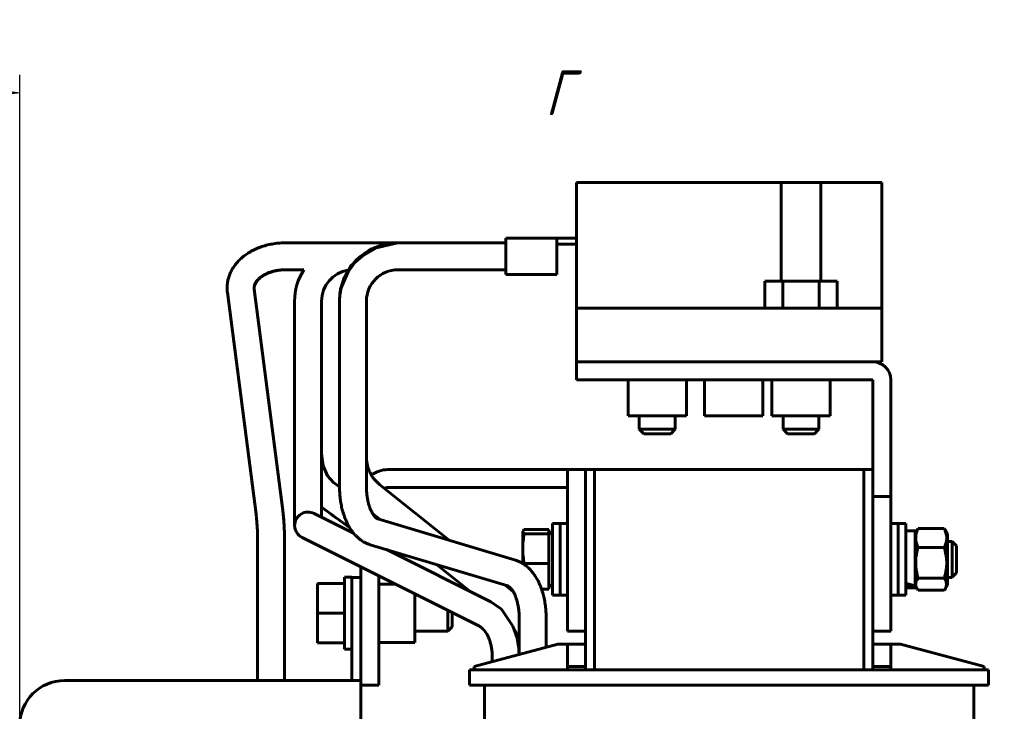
# Model space of a CAD drawing. Header units: millimetres. Extents: x 0 to 420, y 0 to 594.
# Tile 4 of 6: x 246 to 355, y 232 to 309. Entities that reach past the tile are written whole.
import ezdxf

# ---------------------------------------------------------------- set-up
doc = ezdxf.new("R2010")
doc.units = ezdxf.units.MM
doc.linetypes.add('K5LT_BASIC', pattern=[0])
doc.linetypes.add('K5LT_THIN', pattern=[0])
doc.layers.add('Системный слой', color=7, linetype='Continuous')
doc.styles.add('KDIMTEXTSTYLE', font='GOST_AU.SHX', dxfattribs={"width": 0.96, "oblique": 15, "height": 5})
doc.dimstyles.new('KDIMSTYLE (1.00)', dxfattribs={"dimtxt": 5, "dimasz": 1, "dimexe": 2, "dimexo": 0, "dimgap": 1, "dimtad": 1, "dimtxsty": 'KDIMTEXTSTYLE', "dimsah": 1, "dimcen": 0, "dimdle": 1, "dimadec": 0, "dimazin": 0, "dimtfac": 0.667, "dimtmove": 0, "dimatfit": 3, "dimfxl": 1, "dimtvp": 1, "dimtolj": 1, "dimtzin": 0, "dimarcsym": 0})

# ---------------------------------------------------------------- blocks, each defined once
blk = doc.blocks.new('U16')
at = {"layer": 'Системный слой', "color": 150, "linetype": 'K5LT_BASIC', "lineweight": 60, "true_color": 0x0080ff}
for p, q in [((285.78, 253.83), (285.78, 253.75)), ((285.78, 247.44), (285.78, 237.28))]:
    blk.add_line(p, q, dxfattribs=at)
blk = doc.blocks.new('U20')
at = {"layer": 'Системный слой', "color": 150, "linetype": 'K5LT_BASIC', "lineweight": 60, "true_color": 0x0080ff}
for p, q in [((308.78, 239.83), (308.78, 259.28)), ((308.78, 157.28), (308.78, 174.73))]:
    blk.add_line(p, q, dxfattribs=at)
blk = doc.blocks.new('U21')
at = {"layer": 'Системный слой', "color": 150, "linetype": 'K5LT_BASIC', "lineweight": 60, "true_color": 0x0080ff}
for p, q in [((309.78, 236.98), (309.78, 259.28)), ((309.78, 157.28), (309.78, 177.58))]:
    blk.add_line(p, q, dxfattribs=at)
blk = doc.blocks.new('U22')
at = {"layer": 'Системный слой', "color": 150, "linetype": 'K5LT_BASIC', "lineweight": 60, "true_color": 0x0080ff}
for p, q in [((299.42, 243.72), (298.24, 244.56)), ((300.7, 241.84), (299.42, 243.72)), ((301.16, 240.51), (300.7, 241.84)), ((301.3, 239.79), (301.16, 240.51)), ((301.35, 239.43), (301.3, 239.79)), ((301.37, 239.25), (301.35, 239.43)), ((301.37, 239.16), (301.37, 239.25)), ((301.38, 239.11), (301.37, 239.16)), ((301.38, 239.09), (301.38, 239.11)), ((301.38, 239.08), (301.38, 239.09)), ((301.38, 239.07), (301.38, 239.08)), ((301.4, 238.68), (301.38, 239.07)), ((301.38, 239.07), (301.38, 239.07)), ((301.38, 239.07), (301.38, 239.07)), ((301.38, 239.07), (301.38, 239.07)), ((301.38, 239.07), (301.38, 239.07))]:
    blk.add_line(p, q, dxfattribs=at)
blk = doc.blocks.new('U23')
at = {"layer": 'Системный слой', "color": 150, "linetype": 'K5LT_BASIC', "lineweight": 60, "true_color": 0x0080ff}
for p, q in [((282.96, 252.2), (279.99, 253.68)), ((298.24, 244.56), (286.62, 250.37))]:
    blk.add_line(p, q, dxfattribs=at)
blk = doc.blocks.new('U24')
at = {"layer": 'Системный слой', "color": 150, "linetype": 'K5LT_BASIC', "lineweight": 60, "true_color": 0x0080ff}
for p, q in [((285.93, 253.71), (285.08, 254.39)), ((295.91, 245.73), (292.19, 248.7))]:
    blk.add_line(p, q, dxfattribs=at)
blk = doc.blocks.new('U25')
at = {"layer": 'Системный слой', "color": 150, "linetype": 'K5LT_BASIC', "lineweight": 60, "true_color": 0x0080ff}
for p, q in [((283.36, 282.74), (285.87, 284.23)), ((285.87, 284.23), (287.9, 284.55)), ((281.93, 280.7), (283.36, 282.74)), ((281.54, 279.51), (281.93, 280.7)), ((281.41, 278.43), (281.42, 278.59)), ((281.42, 278.59), (281.44, 278.9)), ((281.44, 278.9), (281.54, 279.51)), ((281.4, 278.36), (281.41, 278.43)), ((281.4, 278.32), (281.4, 278.36)), ((281.4, 278.3), (281.4, 278.32)), ((281.4, 278.28), (281.4, 278.3)), ((281.4, 278.26), (281.4, 278.28)), ((281.4, 278.25), (281.4, 278.26)), ((281.4, 278.24), (281.4, 278.25)), ((281.4, 278.23), (281.4, 278.24)), ((281.4, 278.22), (281.4, 278.23)), ((281.4, 278.21), (281.4, 278.22)), ((281.4, 278.2), (281.4, 278.21)), ((281.4, 278.19), (281.4, 278.2)), ((281.4, 278.2), (281.4, 278.2)), ((281.4, 278.19), (281.4, 278.19)), ((281.4, 278.19), (281.4, 278.19))]:
    blk.add_line(p, q, dxfattribs=at)
blk = doc.blocks.new('U26')
at = {"layer": 'Системный слой', "color": 150, "linetype": 'K5LT_BASIC', "lineweight": 60, "true_color": 0x0080ff}
for p, q in [((293.61, 251.41), (285.88, 257.59)), ((300.72, 245.72), (299.87, 246.4))]:
    blk.add_line(p, q, dxfattribs=at)
blk = doc.blocks.new('U27')
at = {"layer": 'Системный слой', "color": 150, "linetype": 'K5LT_BASIC', "lineweight": 60, "true_color": 0x0080ff}
for p, q in [((301.14, 240.97), (300.82, 241.58)), ((301.33, 240.31), (301.14, 240.97)), ((301.4, 239.62), (301.33, 240.31))]:
    blk.add_line(p, q, dxfattribs=at)
blk = doc.blocks.new('U28')
at = {"layer": 'Системный слой', "color": 150, "linetype": 'K5LT_BASIC', "lineweight": 60, "true_color": 0x0080ff}
for p, q in [((281.4, 278.29), (281.4, 278.19)), ((281.4, 260.64), (281.4, 260.2))]:
    blk.add_line(p, q, dxfattribs=at)
blk = doc.blocks.new('U29')
at = {"layer": 'Системный слой', "color": 150, "linetype": 'K5LT_BASIC', "lineweight": 60, "true_color": 0x0080ff}
for p, q in [((287.9, 284.55), (284.86, 283.83)), ((284.86, 283.83), (282.66, 281.99)), ((282.66, 281.99), (281.5, 279.4)), ((281.5, 279.4), (281.4, 278.29))]:
    blk.add_line(p, q, dxfattribs=at)
blk = doc.blocks.new('U30')
at = {"layer": 'Системный слой', "color": 150, "linetype": 'K5LT_BASIC', "lineweight": 60, "true_color": 0x0080ff}
for p, q in [((301.33, 240.15), (301.24, 240.68)), ((301.38, 239.61), (301.33, 240.15)), ((301.4, 239.07), (301.38, 239.61))]:
    blk.add_line(p, q, dxfattribs=at)
blk = doc.blocks.new('U31')
at = {"layer": 'Системный слой', "color": 150, "linetype": 'K5LT_BASIC', "lineweight": 60, "true_color": 0x0080ff}
for p, q in [((301.37, 239.71), (301.39, 239.54)), ((301.39, 239.54), (301.4, 239.37)), ((301.4, 239.37), (301.4, 239.2))]:
    blk.add_line(p, q, dxfattribs=at)
blk = doc.blocks.new('U32')
at = {"layer": 'Системный слой', "color": 150, "linetype": 'K5LT_BASIC', "lineweight": 60, "true_color": 0x0080ff}
for p, q in [((279.58, 259.7), (279.4, 261.04)), ((280.06, 258.58), (279.58, 259.7)), ((280.73, 257.85), (280.06, 258.58))]:
    blk.add_line(p, q, dxfattribs=at)
blk = doc.blocks.new('U33')
at = {"layer": 'Системный слой', "color": 150, "linetype": 'K5LT_BASIC', "lineweight": 60, "true_color": 0x0080ff}
for p, q in [((280.44, 254.35), (280.7, 254.12)), ((280.7, 254.12), (280.97, 253.92)), ((280.97, 253.92), (281.26, 253.76)), ((281.26, 253.76), (281.26, 253.76)), ((281.26, 253.76), (281.26, 253.76)), ((281.26, 253.76), (281.26, 253.76)), ((281.26, 253.76), (281.26, 253.76))]:
    blk.add_line(p, q, dxfattribs=at)
blk = doc.blocks.new('U37')
at = {"layer": 'Системный слой', "color": 150, "linetype": 'K5LT_BASIC', "lineweight": 60, "true_color": 0x0080ff}
for p, q in [((305.95, 247.28), (305.95, 247.28)), ((343.61, 247.28), (343.61, 247.28)), ((349.08, 247.28), (349.61, 247.28))]:
    blk.add_line(p, q, dxfattribs=at)
blk = doc.blocks.new('U38')
at = {"layer": 'Системный слой', "color": 150, "linetype": 'K5LT_BASIC', "lineweight": 60, "true_color": 0x0080ff}
for p, q in [((301.79, 252.37), (301.8, 252.39)), ((301.8, 252.42), (301.84, 252.48)), ((301.8, 252.4), (301.8, 252.42)), ((301.8, 252.39), (301.8, 252.4)), ((301.84, 252.48), (301.89, 252.54)), ((301.89, 252.54), (301.97, 252.6))]:
    blk.add_line(p, q, dxfattribs=at)
blk = doc.blocks.new('U39')
at = {"layer": 'Системный слой', "color": 150, "linetype": 'K5LT_BASIC', "lineweight": 60, "true_color": 0x0080ff}
for p, q in [((301.95, 248.73), (301.96, 248.76)), ((301.96, 248.79), (301.97, 248.81)), ((301.96, 248.76), (301.96, 248.79))]:
    blk.add_line(p, q, dxfattribs=at)
blk = doc.blocks.new('U40')
at = {"layer": 'Системный слой', "color": 150, "linetype": 'K5LT_BASIC', "lineweight": 60, "true_color": 0x0080ff}
for p, q in [((305.95, 251.28), (305.95, 251.28)), ((343.61, 251.28), (343.61, 251.28)), ((349.08, 251.28), (349.61, 251.28))]:
    blk.add_line(p, q, dxfattribs=at)
blk = doc.blocks.new('U41')
at = {"layer": 'Системный слой', "color": 150, "linetype": 'K5LT_BASIC', "lineweight": 60, "true_color": 0x0080ff}
for p, q in [((330.59, 280.28), (330.59, 291.28)), ((330.59, 277.28), (330.59, 277.28))]:
    blk.add_line(p, q, dxfattribs=at)
blk = doc.blocks.new('U42')
at = {"layer": 'Системный слой', "color": 150, "linetype": 'K5LT_BASIC', "lineweight": 60, "true_color": 0x0080ff}
for p, q in [((334.98, 291.28), (334.98, 280.28)), ((334.98, 277.28), (334.98, 277.28))]:
    blk.add_line(p, q, dxfattribs=at)
blk = doc.blocks.new('U43')
at = {"layer": 'Системный слой', "color": 150, "linetype": 'K5LT_BASIC', "lineweight": 60, "true_color": 0x0080ff}
for p, q in [((334.78, 277.28), (334.78, 277.28)), ((334.78, 263.78), (334.78, 265.28))]:
    blk.add_line(p, q, dxfattribs=at)
blk = doc.blocks.new('U44')
at = {"layer": 'Системный слой', "color": 150, "linetype": 'K5LT_BASIC', "lineweight": 60, "true_color": 0x0080ff}
for p, q in [((330.78, 277.28), (330.78, 277.28)), ((330.78, 263.78), (330.78, 265.28))]:
    blk.add_line(p, q, dxfattribs=at)
blk = doc.blocks.new('U45')
at = {"layer": 'Системный слой', "color": 150, "linetype": 'K5LT_BASIC', "lineweight": 60, "true_color": 0x0080ff}
for p, q in [((339.78, 236.98), (339.78, 259.28)), ((339.78, 157.28), (339.78, 177.58))]:
    blk.add_line(p, q, dxfattribs=at)
blk = doc.blocks.new('U46')
at = {"layer": 'Системный слой', "color": 150, "linetype": 'K5LT_BASIC', "lineweight": 60, "true_color": 0x0080ff}
for p, q in [((309.78, 236.98), (309.78, 259.28)), ((309.78, 157.28), (309.78, 177.58))]:
    blk.add_line(p, q, dxfattribs=at)
blk = doc.blocks.new('U47')
at = {"layer": 'Системный слой', "color": 150, "linetype": 'K5LT_BASIC', "lineweight": 60, "true_color": 0x0080ff}
for p, q in [((339.78, 236.98), (339.78, 259.28)), ((339.78, 157.28), (339.78, 177.58))]:
    blk.add_line(p, q, dxfattribs=at)
blk = doc.blocks.new('U48')
at = {"layer": 'Системный слой', "color": 150, "linetype": 'K5LT_BASIC', "lineweight": 60, "true_color": 0x0080ff}
for p, q in [((340.78, 239.83), (340.78, 241.28)), ((340.78, 157.28), (340.78, 174.73))]:
    blk.add_line(p, q, dxfattribs=at)
blk = doc.blocks.new('U49')
at = {"layer": 'Системный слой', "color": 150, "linetype": 'K5LT_BASIC', "lineweight": 60, "true_color": 0x0080ff}
for p, q in [((345.57, 246.35), (345.55, 246.51)), ((345.62, 246.19), (345.57, 246.35)), ((345.7, 246.03), (345.62, 246.19)), ((345.73, 245.97), (345.7, 246.03)), ((345.78, 245.91), (345.73, 245.97)), ((345.82, 245.85), (345.78, 245.91))]:
    blk.add_line(p, q, dxfattribs=at)
blk = doc.blocks.new('U50')
at = {"layer": 'Системный слой', "color": 150, "linetype": 'K5LT_BASIC', "lineweight": 60, "true_color": 0x0080ff}
for p, q in [((348.74, 247.17), (348.96, 246.8)), ((348.96, 246.8), (349, 246.42)), ((348.79, 245.91), (348.74, 245.85)), ((348.83, 245.97), (348.79, 245.91)), ((348.87, 246.03), (348.83, 245.97)), ((349, 246.42), (348.87, 246.03))]:
    blk.add_line(p, q, dxfattribs=at)
blk = doc.blocks.new('U51')
at = {"layer": 'Системный слой', "color": 150, "linetype": 'K5LT_BASIC', "lineweight": 60, "true_color": 0x0080ff}
for p, q in [((345.48, 252.47), (345.48, 246.34)), ((345.48, 246.17), (345.48, 246.1))]:
    blk.add_line(p, q, dxfattribs=at)
blk = doc.blocks.new('KDIMARROW_01')
at = {"layer": 'Системный слой'}
blk.add_hatch(color=0, dxfattribs=at).paths.add_polyline_path([(0, 0), (-5, 0.66), (-4.5, 0), (-5, -0.66)])
at = {"layer": 'Системный слой', "color": 0, "linetype": 'K5LT_THIN', "lineweight": 18}
for p, q in [((-4.5, 0), (-5, 0.66)), ((-5, 0.66), (0, 0)), ((0, 0), (-5, -0.66)), ((-5, -0.66), (-4.5, 0)), ((0, 0), (-1, 0))]:
    blk.add_line(p, q, dxfattribs=at)

msp = doc.modelspace()

# ---------------------------------------------------------------- linework, layer by layer
at = {"layer": 'Системный слой', "color": 150, "linetype": 'K5LT_BASIC', "lineweight": 60, "true_color": 0x0080ff}
for p, q in [((307.781, 277.282), (307.781, 291.282)), ((307.781, 291.282), (330.588, 291.282)), ((330.588, 291.282), (334.975, 291.282)), ((334.975, 291.282), (341.781, 291.282)), ((341.781, 277.282), (341.781, 291.282)), ((299.9, 284.622), (299.9, 285.085)), ((304.776, 285.084), (299.9, 285.085)), ((304.776, 285.084), (304.776, 285.085)), ((305.589, 285.084), (304.776, 285.084)), ((307.781, 285.085), (305.589, 285.084)), ((305.589, 284.622), (305.589, 285.084)), ((275.378, 284.553), (287.899, 284.553)), ((282.9, 284.553), (287.899, 284.553)), ((287.9, 284.553), (299.9, 284.553)), ((299.9, 281.021), (299.9, 284.622)), ((305.589, 281.021), (305.589, 284.622)), ((307.781, 284.394), (305.589, 284.394)), ((275.378, 281.553), (277.423, 281.553)), ((287.9, 281.553), (299.9, 281.553)), ((299.9, 281.021), (305.589, 281.021)), ((328.74, 280.283), (330.761, 280.283)), ((328.74, 277.283), (328.74, 280.283)), ((330.761, 280.283), (334.802, 280.283)), ((330.761, 277.283), (330.761, 280.283)), ((334.802, 280.283), (336.823, 280.283)), ((334.802, 277.283), (334.802, 280.283)), ((336.823, 277.283), (336.823, 280.283)), ((272.102, 254.328), (268.911, 279.003)), ((275.078, 254.713), (271.886, 279.388)), ((276.4, 258.053), (276.4, 278.053)), ((279.4, 258.053), (279.4, 278.053)), ((281.4, 260.636), (281.4, 278.191)), ((281.4, 257.284), (281.4, 278.053)), ((284.4, 257.284), (284.4, 278.053)), ((307.781, 271.282), (307.781, 277.282)), ((307.781, 277.282), (341.781, 277.282)), ((328.74, 277.283), (330.761, 277.283)), ((330.761, 277.283), (334.802, 277.283)), ((334.802, 277.283), (336.823, 277.283)), ((341.781, 271.282), (341.781, 277.282)), ((307.781, 271.282), (309.781, 271.282)), ((307.781, 269.282), (307.781, 271.282)), ((340.781, 271.282), (309.781, 271.282)), ((340.781, 271.282), (341.781, 271.282)), ((309.781, 269.282), (307.781, 269.282)), ((309.781, 269.282), (340.781, 269.282)), ((313.531, 265.282), (313.531, 269.282)), ((320.031, 265.282), (320.031, 269.282)), ((322.031, 265.282), (322.031, 269.282)), ((328.531, 265.282), (328.531, 269.282)), ((329.531, 265.282), (329.531, 269.282)), ((336.031, 265.282), (336.031, 269.282)), ((340.781, 269.282), (340.781, 256.282)), ((342.781, 256.282), (342.781, 269.282)), ((320.031, 265.282), (313.531, 265.282)), ((314.781, 263.783), (314.781, 265.282)), ((318.781, 263.783), (318.781, 265.282)), ((328.531, 265.282), (322.031, 265.282)), ((336.031, 265.282), (329.531, 265.282)), ((315.281, 263.283), (314.781, 263.783)), ((314.781, 263.783), (318.781, 263.783)), ((318.281, 263.283), (315.281, 263.283)), ((318.281, 263.283), (318.781, 263.783)), ((330.781, 263.783), (334.781, 263.783)), ((331.281, 263.283), (330.781, 263.783)), ((334.281, 263.283), (331.281, 263.283)), ((334.281, 263.283), (334.781, 263.783)), ((286.781, 259.282), (306.781, 259.282)), ((306.781, 257.282), (306.781, 259.282)), ((306.781, 259.282), (308.781, 259.282)), ((308.781, 259.282), (309.781, 259.282)), ((309.781, 259.282), (339.781, 259.282)), ((339.781, 259.282), (340.781, 259.282)), ((276.4, 253.053), (276.4, 258.053)), ((279.4, 253.98), (279.4, 258.053)), ((281.4, 257.363), (280.729, 257.85)), ((286.781, 257.282), (306.781, 257.282)), ((306.781, 243.282), (306.781, 257.282)), ((308.781, 243.282), (308.781, 257.282)), ((340.781, 241.282), (340.781, 256.282)), ((340.781, 256.282), (342.781, 256.282)), ((342.781, 256.282), (342.781, 241.282)), ((275.078, 254.708), (275.078, 254.713)), ((275.079, 254.702), (275.078, 254.708)), ((279.992, 253.684), (278.571, 254.395)), ((282.508, 252.847), (279.4, 255.108)), ((300.997, 249.19), (285.664, 253.79)), ((305.114, 253.282), (305.114, 245.282)), ((305.948, 253.282), (305.114, 253.282)), ((305.948, 245.282), (305.948, 253.282)), ((306.781, 253.282), (305.948, 253.282)), ((305.948, 253.282), (305.948, 245.282)), ((343.615, 253.282), (342.781, 253.282)), ((343.615, 253.282), (343.615, 245.282)), ((344.448, 253.282), (343.615, 253.282)), ((343.615, 253.282), (343.615, 245.282)), ((344.448, 253.282), (344.448, 245.282)), ((301.794, 252.394), (301.804, 252.421)), ((301.794, 252.394), (301.794, 252.368)), ((301.794, 252.368), (301.794, 250.474)), ((301.97, 252.602), (304.714, 252.602)), ((304.714, 252.602), (304.714, 252.368)), ((305.114, 252.034), (304.714, 252.394)), ((304.714, 252.134), (304.714, 252.368)), ((345.481, 252.466), (344.448, 252.466)), ((345.481, 252.157), (345.697, 252.53)), ((345.822, 252.717), (348.741, 252.717)), ((349.081, 252.157), (348.866, 252.53)), ((278.65, 251.001), (277.229, 251.712)), ((301.97, 252.134), (304.714, 252.134)), ((304.714, 250.474), (304.714, 252.134)), ((349.081, 252.157), (349.081, 246.407)), ((350.114, 250.782), (349.614, 251.282)), ((349.614, 247.435), (349.614, 251.282)), ((272.28, 235.782), (272.28, 250.97)), ((275.28, 250.994), (275.28, 251.019)), ((275.28, 250.97), (275.28, 250.994)), ((275.28, 235.782), (275.28, 250.97)), ((296.9, 241.876), (278.65, 251.001)), ((300.135, 246.317), (284.802, 250.916)), ((301.794, 250.474), (301.794, 248.831)), ((304.714, 248.815), (304.714, 250.474)), ((348.741, 250.609), (345.822, 250.609)), ((350.114, 250.782), (350.114, 247.782)), ((283.781, 248.435), (283.781, 241.282)), ((304.714, 248.815), (301.97, 248.815)), ((304.714, 247.389), (304.714, 248.815)), ((281.948, 247.282), (281.948, 239.282)), ((282.781, 247.282), (281.948, 247.282)), ((282.781, 247.256), (282.781, 247.282)), ((282.781, 247.256), (283.781, 247.256)), ((282.781, 247.256), (282.781, 246.573)), ((304.714, 247.389), (304.714, 245.963)), ((345.822, 247.175), (348.741, 247.175)), ((350.114, 247.782), (349.614, 247.282)), ((349.614, 247.282), (349.614, 247.435)), ((278.948, 246.582), (281.948, 246.582)), ((278.948, 243.282), (278.948, 246.582)), ((282.781, 235.782), (282.781, 246.573)), ((283.781, 246.573), (283.781, 235.782)), ((287.587, 246.532), (285.781, 246.532)), ((304.714, 245.963), (303.892, 245.963)), ((305.114, 246.53), (304.714, 246.17)), ((345.481, 246.099), (344.448, 246.099)), ((345.481, 246.407), (345.697, 246.035)), ((345.481, 246.342), (345.481, 246.165)), ((345.822, 245.848), (348.741, 245.848)), ((349.081, 246.407), (348.866, 246.035)), ((289.781, 245.435), (289.781, 240.032)), ((290.087, 245.282), (289.781, 245.282)), ((305.948, 245.282), (305.114, 245.282)), ((306.781, 245.282), (305.948, 245.282)), ((343.615, 245.282), (342.781, 245.282)), ((344.448, 245.282), (343.615, 245.282)), ((293.448, 241.282), (293.448, 243.602)), ((278.948, 243.282), (281.948, 243.282)), ((278.948, 239.982), (278.948, 243.282)), ((293.948, 243.352), (293.948, 241.782)), ((301.4, 238.677), (301.4, 242.822)), ((304.4, 239.481), (304.4, 242.822)), ((306.781, 241.282), (306.781, 243.282)), ((293.448, 241.282), (289.781, 241.282)), ((293.948, 241.782), (293.448, 241.282)), ((306.781, 241.282), (308.781, 241.282)), ((342.781, 241.282), (340.781, 241.282)), ((278.948, 239.982), (281.948, 239.982)), ((282.781, 239.282), (281.948, 239.282)), ((289.781, 240.032), (285.781, 240.032)), ((305.711, 239.832), (296.381, 237.332)), ((305.711, 239.832), (306.781, 239.832)), ((306.781, 237.332), (306.781, 239.832)), ((306.781, 239.832), (308.781, 239.832)), ((308.781, 239.832), (308.781, 237.332)), ((340.781, 237.332), (340.781, 239.832)), ((340.781, 239.832), (342.781, 239.832)), ((342.781, 239.832), (342.781, 237.332)), ((343.851, 239.832), (342.781, 239.832)), ((353.181, 237.332), (343.851, 239.832)), ((298.4, 237.873), (298.4, 238.492)), ((285.781, 237.282), (285.781, 235.282)), ((295.881, 236.982), (301.881, 236.982)), ((295.881, 235.282), (295.881, 236.982)), ((296.381, 237.332), (296.381, 236.982)), ((301.881, 236.982), (347.681, 236.982)), ((308.781, 237.332), (306.781, 237.332)), ((306.781, 237.332), (306.781, 236.982)), ((308.781, 237.332), (308.781, 236.982)), ((340.781, 237.332), (340.781, 236.982)), ((342.781, 237.332), (340.781, 237.332)), ((342.781, 237.332), (342.781, 236.982)), ((347.681, 236.982), (353.681, 236.982)), ((353.181, 237.332), (353.181, 236.982)), ((353.681, 235.282), (353.681, 236.982)), ((282.781, 235.782), (250.781, 235.782)), ((283.781, 235.782), (282.781, 235.782)), ((283.781, 235.782), (283.781, 230.782)), ((285.781, 235.282), (283.781, 235.282)), ((295.881, 235.282), (301.881, 235.282)), ((297.531, 179.282), (297.531, 235.282)), ((301.881, 235.282), (347.681, 235.282)), ((347.681, 235.282), (353.681, 235.282)), ((352.031, 179.282), (352.031, 235.282))]:
    msp.add_line(p, q, dxfattribs=at)
for centre, radius, start, end in [((287.9, 278.053), 6.5, 90, 180), ((282.9, 278.053), 6.5, 147.42103, 180), ((282.9, 278.053), 3.5, 99.5213, 180), ((287.9, 278.053), 3.5, 90, 180), ((340.781, 269.282), 2, 0, 90), ((286.781, 256.282), 3, 90, 127.55126), ((286.781, 256.282), 1, 90, 114.07822), ((277.9, 253.053), 1.5, 63.43495, 180), ((277.9, 253.053), 1.5, 180, 243.43543), ((250.781, 230.782), 5, 90, 180)]:
    msp.add_arc(centre, radius, start, end, dxfattribs=at)
msp.add_ellipse((344.448, 249.282), major_axis=(-5.452, 1.644), ratio=0.4999708, start_param=1.7204417, end_param=1.9089686, dxfattribs=at)
for points, knots in [([(268.911, 279.003), (268.892, 279.151), (268.881, 279.299), (268.877, 279.521), (268.878, 279.594), (268.883, 279.731), (268.887, 279.795), (268.902, 279.965), (268.915, 280.071), (268.957, 280.323), (268.99, 280.47), (269.072, 280.761), (269.121, 280.905), (269.236, 281.191), (269.302, 281.333), (269.452, 281.613), (269.535, 281.751), (269.719, 282.023), (269.82, 282.157), (269.972, 282.337), (270.016, 282.388), (270.181, 282.569), (270.307, 282.694), (270.542, 282.906), (270.648, 282.995), (270.908, 283.197), (271.066, 283.308), (271.337, 283.48), (271.446, 283.546), (271.738, 283.708), (271.923, 283.8), (272.221, 283.932), (272.33, 283.977), (272.645, 284.099), (272.854, 284.169), (273.281, 284.293), (273.499, 284.346), (273.833, 284.413), (273.946, 284.433), (274.289, 284.487), (274.52, 284.513), (274.882, 284.54), (275.011, 284.546), (275.22, 284.552), (275.299, 284.553), (275.378, 284.553)], [0, 0, 0, 0, 0.9000369, 0.9000369, 1.3419482, 1.3419482, 1.7291344, 1.7291344, 2.3744427, 2.3744427, 3.278931, 3.278931, 4.1934624, 4.1934624, 5.1256928, 5.1256928, 6.0796219, 6.0796219, 7.0610443, 7.0610443, 7.4535447, 7.4535447, 8.4764211, 8.4764211, 9.2603145, 9.2603145, 10.3368184, 10.3368184, 11.0390172, 11.0390172, 12.1644089, 12.1644089, 12.7953116, 12.7953116, 13.9645211, 13.9645211, 15.1337307, 15.1337307, 15.732255, 15.732255, 16.9293036, 16.9293036, 17.5942103, 17.5942103, 18, 18, 18, 18]), ([(271.878, 279.518), (271.878, 279.555), (271.88, 279.592), (271.887, 279.657), (271.892, 279.685), (271.9, 279.73), (271.904, 279.745), (271.913, 279.782), (271.918, 279.804), (271.937, 279.863), (271.95, 279.902), (271.985, 279.985), (272.007, 280.03), (272.058, 280.123), (272.088, 280.171), (272.147, 280.257), (272.175, 280.294), (272.248, 280.384), (272.296, 280.438), (272.394, 280.536), (272.442, 280.581), (272.559, 280.682), (272.631, 280.739), (272.764, 280.832), (272.822, 280.871), (272.973, 280.964), (273.07, 281.017), (273.235, 281.099), (273.299, 281.129), (273.479, 281.207), (273.599, 281.252), (273.848, 281.335), (273.977, 281.372), (274.172, 281.419), (274.235, 281.434), (274.428, 281.473), (274.559, 281.494), (274.846, 281.53), (275.003, 281.543), (275.233, 281.552), (275.306, 281.553), (275.378, 281.553)], [0, 0, 0, 0, 0.8898196, 0.8898196, 1.5540773, 1.5540773, 1.9170437, 1.9170437, 2.4010299, 2.4010299, 3.2479825, 3.2479825, 4.1844765, 4.1844765, 5.1524227, 5.1524227, 5.8722664, 5.8722664, 6.9050491, 6.9050491, 7.7666533, 7.7666533, 8.8790884, 8.8790884, 9.6696531, 9.6696531, 10.8611097, 10.8611097, 11.5843344, 11.5843344, 12.8486147, 12.8486147, 14.112895, 14.112895, 14.7149862, 14.7149862, 15.9191686, 15.9191686, 17.3244811, 17.3244811, 17.9695078, 17.9695078, 17.9695078, 17.9695078]), ([(271.882, 279.488), (271.882, 279.527), (271.884, 279.565), (271.892, 279.634), (271.897, 279.664), (271.906, 279.71), (271.909, 279.727), (271.919, 279.765), (271.925, 279.787), (271.943, 279.848), (271.958, 279.888), (271.993, 279.973), (272.016, 280.02), (272.068, 280.115), (272.099, 280.165), (272.159, 280.252), (272.187, 280.289), (272.261, 280.38), (272.31, 280.434), (272.408, 280.534), (272.456, 280.579), (272.574, 280.681), (272.647, 280.738), (272.78, 280.832), (272.838, 280.871), (272.99, 280.964), (273.087, 281.018), (273.252, 281.1), (273.316, 281.13), (273.496, 281.208), (273.617, 281.254), (273.866, 281.337), (273.995, 281.374), (274.19, 281.421), (274.254, 281.435), (274.447, 281.474), (274.579, 281.496), (274.866, 281.531), (275.023, 281.544), (275.248, 281.552), (275.315, 281.553), (275.382, 281.553)], [0, 0, 0, 0, 0.896472, 0.896472, 1.5775383, 1.5775383, 1.9411227, 1.9411227, 2.4259327, 2.4259327, 3.2743272, 3.2743272, 4.2171708, 4.2171708, 5.1911279, 5.1911279, 5.8994911, 5.8994911, 6.9369736, 6.9369736, 7.7941234, 7.7941234, 8.909853, 8.909853, 9.6975439, 9.6975439, 10.891074, 10.891074, 11.6125919, 11.6125919, 12.878069, 12.878069, 14.143546, 14.143546, 14.7478195, 14.7478195, 15.9563663, 15.9563663, 17.3622546, 17.3622546, 17.9619143, 17.9619143, 17.9619143, 17.9619143]), ([(271.886, 279.458), (271.886, 279.498), (271.889, 279.539), (271.896, 279.607), (271.9, 279.635), (271.911, 279.691), (271.917, 279.719), (271.931, 279.772), (271.939, 279.796), (271.962, 279.866), (271.98, 279.912), (272.023, 280.005), (272.048, 280.054), (272.107, 280.154), (272.142, 280.206), (272.221, 280.312), (272.266, 280.367), (272.368, 280.478), (272.425, 280.535), (272.552, 280.649), (272.623, 280.707), (272.762, 280.809), (272.829, 280.854), (272.99, 280.955), (273.087, 281.01), (273.257, 281.095), (273.327, 281.128), (273.514, 281.21), (273.635, 281.256), (273.884, 281.339), (274.013, 281.376), (274.284, 281.441), (274.427, 281.469), (274.723, 281.515), (274.877, 281.532), (275.15, 281.549), (275.268, 281.553), (275.386, 281.553)], [0, 0, 0, 0, 0.9495318, 0.9495318, 1.6005164, 1.6005164, 2.2393203, 2.2393203, 2.7929064, 2.7929064, 3.7760099, 3.7760099, 4.7841815, 4.7841815, 5.8254115, 5.8254115, 6.9047405, 6.9047405, 8.0285192, 8.0285192, 9.198038, 9.198038, 10.162299, 10.162299, 11.4182143, 11.4182143, 12.2540096, 12.2540096, 13.5873948, 13.5873948, 14.9207801, 14.9207801, 16.3200878, 16.3200878, 17.784498, 17.784498, 18.898756, 18.898756, 18.898756, 18.898756]), ([(271.886, 279.388), (271.885, 279.397), (271.884, 279.406), (271.882, 279.423), (271.882, 279.432), (271.88, 279.449), (271.88, 279.457), (271.878, 279.483), (271.878, 279.5), (271.878, 279.518)], [0, 0, 0, 0, 0.2060984, 0.2060984, 0.4121969, 0.4121969, 0.6182953, 0.6182953, 1.0304922, 1.0304922, 1.0304922, 1.0304922]), ([(271.891, 279.353), (271.89, 279.362), (271.889, 279.371), (271.887, 279.389), (271.886, 279.398), (271.885, 279.416), (271.884, 279.425), (271.883, 279.452), (271.882, 279.47), (271.882, 279.488)], [0, 0, 0, 0, 0.2076171, 0.2076171, 0.4152343, 0.4152343, 0.6228514, 0.6228514, 1.0380857, 1.0380857, 1.0380857, 1.0380857]), ([(271.895, 279.318), (271.895, 279.319), (271.895, 279.319), (271.895, 279.321), (271.895, 279.322), (271.895, 279.324), (271.894, 279.326), (271.894, 279.33), (271.894, 279.334), (271.892, 279.343), (271.892, 279.349), (271.89, 279.365), (271.89, 279.374), (271.888, 279.393), (271.888, 279.402), (271.887, 279.427), (271.886, 279.443), (271.886, 279.458)], [0, 0, 0, 0, 0.0183414, 0.0183414, 0.0366829, 0.0366829, 0.0733658, 0.0733658, 0.1467315, 0.1467315, 0.293463, 0.293463, 0.5137118, 0.5137118, 0.7339606, 0.7339606, 1.101244, 1.101244, 1.101244, 1.101244]), ([(285.882, 257.589), (285.774, 257.675), (285.67, 257.768), (285.469, 257.968), (285.373, 258.074), (285.19, 258.301), (285.103, 258.421), (284.999, 258.584), (284.975, 258.622), (284.901, 258.754), (284.848, 258.846), (284.735, 259.076), (284.676, 259.215), (284.577, 259.492), (284.536, 259.632), (284.47, 259.909), (284.445, 260.047), (284.423, 260.226), (284.418, 260.267), (284.411, 260.348), (284.408, 260.388), (284.402, 260.498), (284.4, 260.567), (284.4, 260.636)], [0, 0, 0, 0, 2.1593682, 2.1593682, 4.3591534, 4.3591534, 6.6079825, 6.6079825, 7.2915266, 7.2915266, 8.9089192, 8.9089192, 11.1929919, 11.1929919, 13.4249009, 13.4249009, 15.607773, 15.607773, 16.2535786, 16.2535786, 16.8918901, 16.8918901, 18, 18, 18, 18]), ([(284.802, 250.916), (284.799, 250.917), (284.796, 250.919), (284.786, 250.921), (284.78, 250.923), (284.763, 250.929), (284.751, 250.932), (284.717, 250.943), (284.696, 250.95), (284.633, 250.972), (284.591, 250.987), (284.487, 251.028), (284.424, 251.055), (284.251, 251.136), (284.142, 251.194), (284.017, 251.269), (283.998, 251.28), (283.912, 251.334), (283.847, 251.38), (283.778, 251.427), (283.775, 251.429), (283.753, 251.445), (283.734, 251.459), (283.696, 251.487), (283.678, 251.501), (283.552, 251.599), (283.448, 251.689), (283.269, 251.859), (283.194, 251.936), (283.067, 252.076), (283.015, 252.136), (282.918, 252.254), (282.872, 252.312), (282.772, 252.445), (282.719, 252.521), (282.612, 252.679), (282.559, 252.763), (282.471, 252.908), (282.435, 252.97), (282.362, 253.102), (282.325, 253.173), (282.256, 253.307), (282.224, 253.371), (282.147, 253.541), (282.1, 253.645), (281.984, 253.926), (281.918, 254.106), (281.819, 254.408), (281.783, 254.527), (281.693, 254.852), (281.643, 255.06), (281.559, 255.47), (281.525, 255.671), (281.465, 256.102), (281.441, 256.331), (281.408, 256.802), (281.4, 257.043), (281.4, 257.284)], [0, 0, 0, 0, 0.0261422, 0.0261422, 0.071891, 0.071891, 0.1633887, 0.1633887, 0.333313, 0.333313, 0.6600904, 0.6600904, 1.1657492, 1.1657492, 2.0774755, 2.0774755, 2.2424578, 2.2424578, 2.825036, 2.825036, 2.8548768, 2.8548768, 3.0256684, 3.0256684, 3.19646, 3.19646, 4.196529, 4.196529, 4.9763037, 4.9763037, 5.544077, 5.544077, 6.061494, 6.061494, 6.7093312, 6.7093312, 7.3852259, 7.3852259, 7.8719218, 7.8719218, 8.4054644, 8.4054644, 8.8804919, 8.8804919, 9.631504, 9.631504, 10.8575435, 10.8575435, 11.6410791, 11.6410791, 12.9583525, 12.9583525, 14.1941572, 14.1941572, 15.5711531, 15.5711531, 17, 17, 17, 17]), ([(285.664, 253.79), (285.663, 253.79), (285.663, 253.79), (285.66, 253.791), (285.659, 253.792), (285.654, 253.793), (285.65, 253.795), (285.639, 253.799), (285.63, 253.803), (285.613, 253.811), (285.607, 253.814), (285.595, 253.821), (285.59, 253.823), (285.574, 253.832), (285.563, 253.839), (285.53, 253.862), (285.506, 253.879), (285.459, 253.918), (285.437, 253.937), (285.382, 253.989), (285.348, 254.026), (285.287, 254.096), (285.261, 254.128), (285.194, 254.216), (285.152, 254.276), (285.101, 254.356), (285.093, 254.37), (285.07, 254.408), (285.056, 254.431), (284.998, 254.534), (284.953, 254.619), (284.867, 254.803), (284.826, 254.9), (284.764, 255.063), (284.742, 255.124), (284.68, 255.309), (284.642, 255.437), (284.602, 255.592), (284.596, 255.616), (284.572, 255.718), (284.554, 255.797), (284.508, 256.024), (284.483, 256.174), (284.441, 256.486), (284.425, 256.648), (284.405, 256.968), (284.4, 257.126), (284.4, 257.284)], [0, 0, 0, 0, 0.0991602, 0.0991602, 0.2726907, 0.2726907, 0.6197515, 0.6197515, 1.3138732, 1.3138732, 1.7356205, 1.7356205, 2.0138035, 2.0138035, 2.5701694, 2.5701694, 3.5702721, 3.5702721, 4.34894, 4.34894, 5.4548374, 5.4548374, 6.235763, 6.235763, 7.4598751, 7.4598751, 7.7207036, 7.7207036, 8.1230384, 8.1230384, 9.4580424, 9.4580424, 10.7930463, 10.7930463, 11.5661133, 11.5661133, 13.0663353, 13.0663353, 13.3314016, 13.3314016, 14.2028551, 14.2028551, 15.7838053, 15.7838053, 17.4253007, 17.4253007, 19, 19, 19, 19]), ([(275.28, 250.97), (275.28, 250.97), (275.28, 250.97), (275.28, 250.986), (275.28, 251.003), (275.278, 251.219), (275.278, 251.421), (275.271, 251.835), (275.266, 252.047), (275.252, 252.465), (275.244, 252.67), (275.224, 253.07), (275.212, 253.264), (275.186, 253.641), (275.171, 253.823), (275.148, 254.075), (275.141, 254.151), (275.129, 254.274), (275.124, 254.322), (275.11, 254.444), (275.102, 254.517), (275.088, 254.628), (275.084, 254.666), (275.079, 254.706), (275.078, 254.707), (275.078, 254.71), (275.078, 254.711), (275.078, 254.713)], [0, 0, 0, 0, 0.0003971, 0.0003971, 0.2010523, 0.2010523, 2.6902093, 2.6902093, 5.3624582, 5.3624582, 8.0149665, 8.0149665, 10.6466978, 10.6466978, 13.2554824, 13.2554824, 14.3938752, 14.3938752, 15.1467677, 15.1467677, 16.317986, 16.317986, 16.9520727, 16.9520727, 16.9770127, 16.9770127, 17, 17, 17, 17]), ([(275.28, 250.994), (275.28, 251.212), (275.278, 251.429), (275.271, 251.859), (275.266, 252.072), (275.252, 252.49), (275.243, 252.695), (275.223, 253.095), (275.211, 253.29), (275.184, 253.667), (275.17, 253.849), (275.147, 254.091), (275.141, 254.157), (275.129, 254.271), (275.124, 254.32), (275.111, 254.443), (275.102, 254.517), (275.088, 254.629), (275.083, 254.668), (275.078, 254.708)], [0, 0, 0, 0, 2.7188411, 2.7188411, 5.4191412, 5.4191412, 8.0991886, 8.0991886, 10.7578652, 10.7578652, 13.393105, 13.393105, 14.3968286, 14.3968286, 15.1576425, 15.1576425, 16.3411832, 16.3411832, 17, 17, 17, 17]), ([(275.28, 251.019), (275.28, 251.236), (275.278, 251.454), (275.271, 251.884), (275.265, 252.097), (275.251, 252.515), (275.243, 252.721), (275.222, 253.121), (275.21, 253.316), (275.183, 253.692), (275.168, 253.875), (275.146, 254.107), (275.14, 254.164), (275.13, 254.269), (275.124, 254.318), (275.111, 254.442), (275.102, 254.516), (275.089, 254.626), (275.084, 254.665), (275.079, 254.702)], [0, 0, 0, 0, 2.7485712, 2.7485712, 5.4779937, 5.4779937, 8.1866211, 8.1866211, 10.8732633, 10.8732633, 13.5359276, 13.5359276, 14.3998869, 14.3998869, 15.1689251, 15.1689251, 16.3652595, 16.3652595, 17, 17, 17, 17]), ([(272.28, 250.97), (272.28, 250.97), (272.28, 250.97), (272.278, 251.171), (272.278, 251.372), (272.272, 251.77), (272.267, 251.966), (272.254, 252.35), (272.247, 252.538), (272.228, 252.902), (272.218, 253.078), (272.194, 253.416), (272.181, 253.577), (272.162, 253.796), (272.155, 253.859), (272.145, 253.964), (272.14, 254.005), (272.129, 254.108), (272.122, 254.169), (272.111, 254.262), (272.107, 254.295), (272.102, 254.328)], [0, 0, 0, 0, 0.0004337, 0.0004337, 2.7153838, 2.7153838, 5.4109309, 5.4109309, 8.0816984, 8.0816984, 10.7229081, 10.7229081, 13.328884, 13.328884, 14.4361007, 14.4361007, 15.181254, 15.181254, 16.3403276, 16.3403276, 17, 17, 17, 17]), ([(345.822, 250.609), (345.745, 250.772), (345.648, 251.018), (345.579, 251.329), (345.557, 251.516), (345.552, 251.682), (345.559, 251.844), (345.578, 251.981), (345.62, 252.194), (345.692, 252.427), (345.785, 252.639), (345.822, 252.717)], [0, 0, 0, 0, 2.8413594, 4.247134, 5.302134, 6.0120561, 7.0361235, 8.0106032, 8.3177004, 10.6414422, 12, 12, 12, 12]), ([(348.741, 252.717), (348.818, 252.555), (348.915, 252.309), (348.984, 251.998), (349.006, 251.81), (349.011, 251.645), (349.004, 251.483), (348.984, 251.346), (348.943, 251.132), (348.871, 250.9), (348.778, 250.687), (348.741, 250.609)], [0, 0, 0, 0, 2.8413594, 4.2471339, 5.3021339, 6.012056, 7.0361233, 8.010603, 8.3177002, 10.6414421, 12, 12, 12, 12]), ([(345.822, 247.175), (345.745, 247.439), (345.648, 247.84), (345.579, 248.347), (345.559, 248.629), (345.552, 248.866), (345.555, 249.099), (345.572, 249.346), (345.607, 249.662), (345.655, 249.943), (345.733, 250.291), (345.785, 250.482), (345.822, 250.609)], [0, 0, 0, 0, 3.0781393, 4.6010617, 5.7439784, 6.2510177, 7.2572086, 8.3342052, 9.0108419, 10.7949784, 11.5282289, 13, 13, 13, 13]), ([(348.741, 250.609), (348.818, 250.345), (348.915, 249.944), (348.984, 249.437), (349.004, 249.155), (349.011, 248.918), (349.008, 248.685), (348.991, 248.438), (348.956, 248.122), (348.907, 247.841), (348.829, 247.493), (348.778, 247.302), (348.741, 247.175)], [0, 0, 0, 0, 3.0781393, 4.6010618, 5.7439785, 6.2510178, 7.2572087, 8.3342054, 9.010842, 10.7949786, 11.528229, 13, 13, 13, 13]), ([(304.4, 242.822), (304.4, 242.971), (304.397, 243.12), (304.381, 243.491), (304.364, 243.713), (304.315, 244.164), (304.282, 244.394), (304.202, 244.84), (304.155, 245.057), (304.05, 245.468), (303.993, 245.662), (303.918, 245.889), (303.905, 245.926), (303.866, 246.037), (303.84, 246.111), (303.741, 246.368), (303.664, 246.548), (303.555, 246.775), (303.529, 246.828), (303.418, 247.044), (303.329, 247.202), (303.198, 247.411), (303.16, 247.468), (303.028, 247.663), (302.929, 247.796), (302.773, 247.984), (302.72, 248.045), (302.564, 248.216), (302.457, 248.321), (302.274, 248.484), (302.2, 248.545), (302.067, 248.647), (302.009, 248.689), (301.899, 248.765), (301.846, 248.796), (301.793, 248.832), (301.791, 248.833), (301.679, 248.901), (301.566, 248.963), (301.338, 249.069), (301.224, 249.115), (301.071, 249.167), (301.034, 249.179), (300.997, 249.19)], [0, 0, 0, 0, 0.8299523, 0.8299523, 2.0748806, 2.0748806, 3.3842648, 3.3842648, 4.6628188, 4.6628188, 5.8552855, 5.8552855, 6.0897885, 6.0897885, 6.5610615, 6.5610615, 7.7615318, 7.7615318, 8.1320628, 8.1320628, 9.2845339, 9.2845339, 9.7292486, 9.7292486, 10.8216381, 10.8216381, 11.3614146, 11.3614146, 12.3806418, 12.3806418, 13.0378763, 13.0378763, 13.5320588, 13.5320588, 13.9620299, 13.9620299, 13.9769476, 13.9769476, 14.8720555, 14.8720555, 15.7312735, 15.7312735, 16, 16, 16, 16]), ([(345.554, 246.511), (345.554, 246.561), (345.564, 246.668), (345.632, 246.891), (345.736, 247.061), (345.822, 247.175)], [0, 0, 0, 0, 1.322539, 2.8554983, 6, 6, 6, 6]), ([(301.4, 242.822), (301.4, 242.939), (301.396, 243.056), (301.39, 243.229), (301.386, 243.285), (301.376, 243.421), (301.369, 243.501), (301.354, 243.651), (301.345, 243.723), (301.314, 243.952), (301.287, 244.108), (301.226, 244.405), (301.191, 244.547), (301.136, 244.737), (301.121, 244.79), (301.064, 244.967), (301.021, 245.086), (300.963, 245.228), (300.951, 245.258), (300.894, 245.389), (300.847, 245.486), (300.784, 245.604), (300.768, 245.632), (300.74, 245.681), (300.728, 245.702), (300.683, 245.774), (300.649, 245.827), (300.597, 245.901), (300.579, 245.926), (300.519, 246.003), (300.479, 246.051), (300.42, 246.113), (300.4, 246.133), (300.349, 246.182), (300.319, 246.207), (300.266, 246.247), (300.244, 246.263), (300.214, 246.281), (300.206, 246.285), (300.191, 246.293), (300.184, 246.297), (300.172, 246.302), (300.167, 246.305), (300.151, 246.311), (300.143, 246.314), (300.135, 246.317)], [0, 0, 0, 0, 1.1038844, 1.1038844, 1.6370048, 1.6370048, 2.4003395, 2.4003395, 3.0918131, 3.0918131, 4.6455715, 4.6455715, 6.1519769, 6.1519769, 6.7425256, 6.7425256, 8.1729923, 8.1729923, 8.5515477, 8.5515477, 9.905099, 9.905099, 10.348376, 10.348376, 10.685681, 10.685681, 11.6107073, 11.6107073, 12.1361865, 12.1361865, 13.2931654, 13.2931654, 13.9238615, 13.9238615, 14.9688135, 14.9688135, 15.9505104, 15.9505104, 16.3996143, 16.3996143, 16.7947541, 16.7947541, 17.1898939, 17.1898939, 18, 18, 18, 18]), ([(298.4, 238.492), (298.4, 238.492), (298.4, 238.493), (298.393, 238.657), (298.393, 238.823), (298.365, 239.145), (298.344, 239.303), (298.291, 239.608), (298.259, 239.755), (298.192, 240.006), (298.16, 240.113), (298.081, 240.344), (298.033, 240.466), (297.932, 240.695), (297.878, 240.802), (297.772, 240.993), (297.719, 241.078), (297.609, 241.239), (297.552, 241.314), (297.438, 241.45), (297.382, 241.511), (297.273, 241.617), (297.219, 241.664), (297.117, 241.744), (297.067, 241.779), (297.003, 241.819), (296.987, 241.829), (296.953, 241.848), (296.936, 241.857), (296.913, 241.87), (296.907, 241.873), (296.9, 241.876)], [0, 0, 0, 0, 0.0006697, 0.0006697, 1.8526721, 1.8526721, 3.6576299, 3.6576299, 5.4080179, 5.4080179, 6.7506218, 6.7506218, 8.3998858, 8.3998858, 9.9908724, 9.9908724, 11.4179895, 11.4179895, 12.88885, 12.88885, 14.2943966, 14.2943966, 15.6358623, 15.6358623, 16.9186535, 16.9186535, 17.3540923, 17.3540923, 17.8236431, 17.8236431, 18, 18, 18, 18])]:
    msp.add_open_spline(points, degree=3, knots=knots, dxfattribs=at)
for points in [[(301.97, 252.134), (301.862, 252.211), (301.794, 252.289), (301.794, 252.368)], [(345.822, 252.717), (345.775, 252.655), (345.733, 252.593), (345.697, 252.53)], [(348.866, 252.53), (348.83, 252.593), (348.788, 252.655), (348.741, 252.717)], [(301.794, 250.474), (301.794, 251.033), (301.862, 251.585), (301.97, 252.134)], [(301.97, 248.815), (301.862, 249.364), (301.794, 249.916), (301.794, 250.474)]]:
    msp.add_open_spline(points, degree=3, dxfattribs=at)
msp.add_rational_spline([(344.448, 246.623), (344.789, 246.512), (345.134, 246.419), (345.481, 246.342)], [1, 0.997040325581, 0.997040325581, 1], degree=3, dxfattribs=at)

# ---------------------------------------------------------------- block references
at = {"layer": 'Системный слой'}
for name in ['U41', 'U42', 'U25', 'U29', 'U28', 'U44', 'U43', 'U32', 'U20', 'U21', 'U46', 'U45', 'U47', 'U26', 'U24', 'U23', 'U33', 'U16', 'U38', 'U51', 'U40', 'U39', 'U37', 'U50', 'U49', 'U22', 'U27', 'U48', 'U30', 'U31']:
    msp.add_blockref(name, (0, 0), dxfattribs=at)

# ---------------------------------------------------------------- dimensions: what is measured, and where the dimension line sits
at = {"layer": 'Системный слой', "color": 7}
msp.add_linear_dim(base=(245.781, 301.282), p1=(365.781, 156.282), p2=(245.781, 230.782), location=(305.781, 301.282), text='\\H5.0;\\W0.965;\\Q15;\\H5.0;\\W0.965;\\Q15;\\Q15;Г', dimstyle='KDIMSTYLE (1.00)', override={"dimexo": 0, "dimblk1": 'KDIMARROW_01', "dimblk2": 'KDIMARROW_01', "dimse1": 0, "dimse2": 0, "dimclrt": 7, "dimtolj": 1}, dxfattribs=at).render()

doc.saveas('drawing.dxf')
